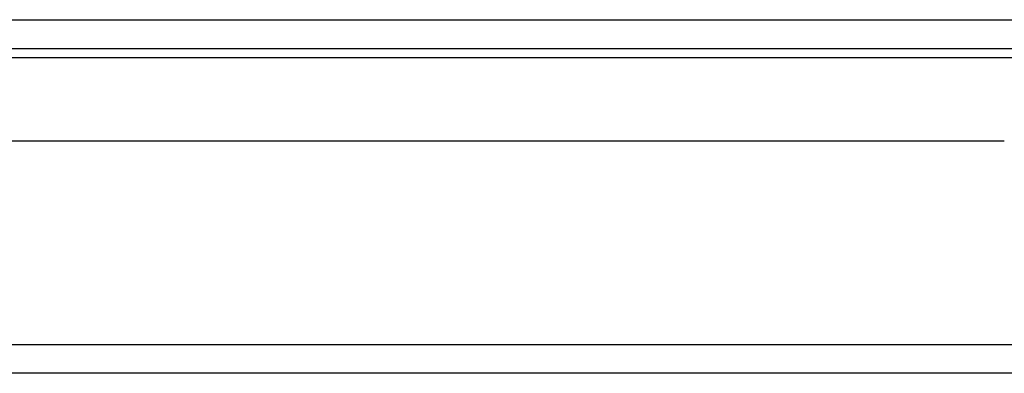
# Model space of a CAD drawing. Header units: inches. Extents: x 28 to 747, y 82 to 346.
# Tile 14 of 246: x 91.11 to 94.5, y 82 to 83.22. Entities that reach past the tile are written whole.
import ezdxf

# ---------------------------------------------------------------- set-up
doc = ezdxf.new("R2010")
doc.units = ezdxf.units.IN
doc.header["$MEASUREMENT"] = 0
doc.layers.add('Visible Edges(ANSI)', color=7, linetype='Continuous', lineweight=25)
doc.layers.add('Visible Tangent Edges(ANSI)', color=7, linetype='Continuous', lineweight=25)

msp = doc.modelspace()

# ---------------------------------------------------------------- linework, layer by layer
at = {"layer": 'Visible Edges(ANSI)'}
for p, q in [((28.5431, 83.1181), (100.3451, 83.1181)), ((94.5026, 82.7985), (76.5876, 82.7985)), ((100.2466, 81.9985), (28.6416, 81.9985))]:
    msp.add_line(p, q, dxfattribs=at)
at = {"layer": 'Visible Tangent Edges(ANSI)'}
for p, q in [((28.5431, 83.2171), (99.5779, 83.2171)), ((75.7744, 83.0871), (95.3157, 83.0871)), ((28.6416, 82.0975), (100.2466, 82.0975))]:
    msp.add_line(p, q, dxfattribs=at)

doc.saveas('drawing.dxf')
